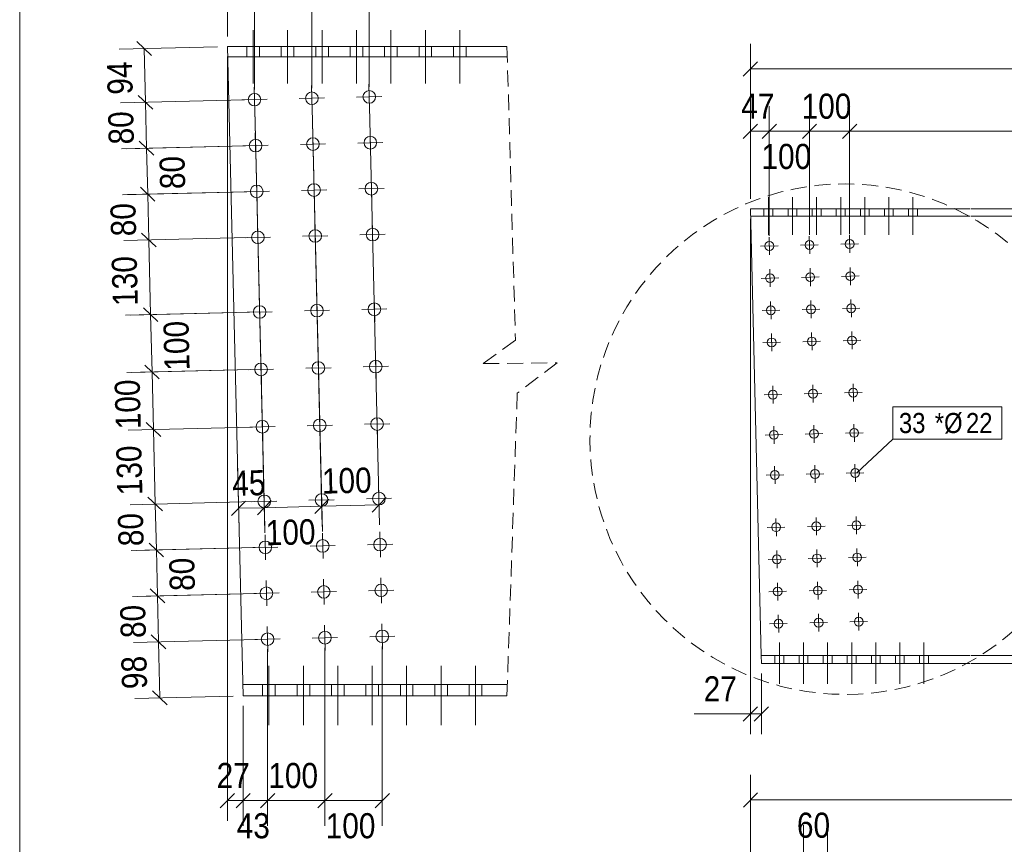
# Model space of a CAD drawing. Header units: millimetres. Extents: x 2 to 282, y 5 to 195.
# Tile 2 of 6: x 5 to 103, y 70 to 152. Entities that reach past the tile are written whole.
import ezdxf

# ---------------------------------------------------------------- set-up
doc = ezdxf.new("R2010")
doc.units = ezdxf.units.MM
doc.linetypes.add('HIDDEN', pattern=[2.38125, 1.5875, -0.79375])
doc.linetypes.add('XKITLINE00', pattern=[0])
for name, color, linetype, lineweight in [('Bolt', 7, 'Continuous', 0), ('BoltMark', 3, 'Continuous', 0), ('DetailSymbol', 3, 'Continuous', 0), ('DrawingSheet', 5, 'Continuous', 0), ('GraphicObject', 6, 'Continuous', 0), ('Part', 2, 'Continuous', 0), ('Z-DIMENSIONS', 1, 'Continuous', 0)]:
    doc.layers.add(name, color=color, linetype=linetype, lineweight=lineweight)
doc.styles.add('ARIAL', font='ARIAL.TTF')

# ---------------------------------------------------------------- blocks, each defined once
blk = doc.blocks.new('*A6')
at = {"layer": 'Bolt', "linetype": 'XKITLINE00', "lineweight": 0}
for p, q in [((79.568, 134.744), (79.568, 131.024)), ((81.968, 134.744), (81.968, 131.024)), ((84.368, 134.744), (84.368, 131.024)), ((86.768, 134.744), (86.768, 131.024)), ((89.168, 134.744), (89.168, 131.024)), ((91.568, 134.744), (91.568, 131.024)), ((93.968, 134.744), (93.968, 131.024)), ((79.128, 133.596), (79.128, 132.876)), ((80.008, 133.596), (80.008, 132.876)), ((81.528, 133.596), (81.528, 132.876)), ((82.408, 133.596), (82.408, 132.876)), ((83.928, 133.596), (83.928, 132.876)), ((84.808, 133.596), (84.808, 132.876)), ((86.328, 133.596), (86.328, 132.876)), ((87.208, 133.596), (87.208, 132.876)), ((88.728, 133.596), (88.728, 132.876)), ((89.608, 133.596), (89.608, 132.876)), ((91.128, 133.596), (91.128, 132.876)), ((92.008, 133.596), (92.008, 132.876)), ((93.528, 133.596), (93.528, 132.876)), ((94.408, 133.596), (94.408, 132.876))]:
    blk.add_line(p, q, dxfattribs=at)
blk = doc.blocks.new('*A7')
at = {"layer": 'Bolt', "linetype": 'XKITLINE00', "lineweight": 0}
for p, q in [((79.568, 134.744), (79.568, 131.024)), ((81.968, 134.744), (81.968, 131.024)), ((84.368, 134.744), (84.368, 131.024)), ((86.768, 134.744), (86.768, 131.024)), ((89.168, 134.744), (89.168, 131.024)), ((91.568, 134.744), (91.568, 131.024)), ((93.968, 134.744), (93.968, 131.024)), ((79.128, 133.596), (79.128, 132.876)), ((80.008, 133.596), (80.008, 132.876)), ((81.528, 133.596), (81.528, 132.876)), ((82.408, 133.596), (82.408, 132.876)), ((83.928, 133.596), (83.928, 132.876)), ((84.808, 133.596), (84.808, 132.876)), ((86.328, 133.596), (86.328, 132.876)), ((87.208, 133.596), (87.208, 132.876)), ((88.728, 133.596), (88.728, 132.876)), ((89.608, 133.596), (89.608, 132.876)), ((91.128, 133.596), (91.128, 132.876)), ((92.008, 133.596), (92.008, 132.876)), ((93.528, 133.596), (93.528, 132.876)), ((94.408, 133.596), (94.408, 132.876))]:
    blk.add_line(p, q, dxfattribs=at)
blk = doc.blocks.new('*A8')
at = {"layer": 'Bolt', "linetype": 'XKITLINE00', "lineweight": 0}
for p, q in [((80.664, 90.441), (80.664, 86.321)), ((80.664, 90.441), (80.664, 86.321)), ((83.064, 90.441), (83.064, 86.321)), ((83.064, 90.441), (83.064, 86.321)), ((85.464, 90.441), (85.464, 86.321)), ((85.464, 90.441), (85.464, 86.321)), ((87.864, 90.441), (87.864, 86.321)), ((87.864, 90.441), (87.864, 86.321)), ((90.264, 90.441), (90.264, 86.321)), ((90.264, 90.441), (90.264, 86.321)), ((92.664, 90.441), (92.664, 86.321)), ((92.664, 90.441), (92.664, 86.321)), ((95.064, 90.441), (95.064, 86.321)), ((95.064, 90.441), (95.064, 86.321)), ((80.224, 89.156), (80.224, 88.356)), ((80.224, 89.156), (80.224, 88.356)), ((81.104, 89.156), (81.104, 88.356)), ((81.104, 89.156), (81.104, 88.356)), ((82.624, 89.156), (82.624, 88.356)), ((82.624, 89.156), (82.624, 88.356)), ((83.504, 89.156), (83.504, 88.356)), ((83.504, 89.156), (83.504, 88.356)), ((85.024, 89.156), (85.024, 88.356)), ((85.024, 89.156), (85.024, 88.356)), ((85.904, 89.156), (85.904, 88.356)), ((85.904, 89.156), (85.904, 88.356)), ((87.424, 89.156), (87.424, 88.356)), ((87.424, 89.156), (87.424, 88.356)), ((88.304, 89.156), (88.304, 88.356)), ((88.304, 89.156), (88.304, 88.356)), ((89.824, 89.156), (89.824, 88.356)), ((89.824, 89.156), (89.824, 88.356)), ((90.704, 89.156), (90.704, 88.356)), ((90.704, 89.156), (90.704, 88.356)), ((92.224, 89.156), (92.224, 88.356)), ((92.224, 89.156), (92.224, 88.356)), ((93.104, 89.156), (93.104, 88.356)), ((93.104, 89.156), (93.104, 88.356)), ((94.624, 89.156), (94.624, 88.356)), ((94.624, 89.156), (94.624, 88.356)), ((95.504, 89.156), (95.504, 88.356)), ((95.504, 89.156), (95.504, 88.356))]:
    blk.add_line(p, q, dxfattribs=at)
blk = doc.blocks.new('*A9')
at = {"layer": 'Bolt', "linetype": 'XKITLINE00', "lineweight": 0}
for p, q in [((80.664, 90.441), (80.664, 86.321)), ((80.664, 90.441), (80.664, 86.321)), ((83.064, 90.441), (83.064, 86.321)), ((83.064, 90.441), (83.064, 86.321)), ((85.464, 90.441), (85.464, 86.321)), ((85.464, 90.441), (85.464, 86.321)), ((87.864, 90.441), (87.864, 86.321)), ((87.864, 90.441), (87.864, 86.321)), ((90.264, 90.441), (90.264, 86.321)), ((90.264, 90.441), (90.264, 86.321)), ((92.664, 90.441), (92.664, 86.321)), ((92.664, 90.441), (92.664, 86.321)), ((95.064, 90.441), (95.064, 86.321)), ((95.064, 90.441), (95.064, 86.321)), ((80.224, 89.156), (80.224, 88.356)), ((80.224, 89.156), (80.224, 88.356)), ((81.104, 89.156), (81.104, 88.356)), ((81.104, 89.156), (81.104, 88.356)), ((82.624, 89.156), (82.624, 88.356)), ((82.624, 89.156), (82.624, 88.356)), ((83.504, 89.156), (83.504, 88.356)), ((83.504, 89.156), (83.504, 88.356)), ((85.024, 89.156), (85.024, 88.356)), ((85.024, 89.156), (85.024, 88.356)), ((85.904, 89.156), (85.904, 88.356)), ((85.904, 89.156), (85.904, 88.356)), ((87.424, 89.156), (87.424, 88.356)), ((87.424, 89.156), (87.424, 88.356)), ((88.304, 89.156), (88.304, 88.356)), ((88.304, 89.156), (88.304, 88.356)), ((89.824, 89.156), (89.824, 88.356)), ((89.824, 89.156), (89.824, 88.356)), ((90.704, 89.156), (90.704, 88.356)), ((90.704, 89.156), (90.704, 88.356)), ((92.224, 89.156), (92.224, 88.356)), ((92.224, 89.156), (92.224, 88.356)), ((93.104, 89.156), (93.104, 88.356)), ((93.104, 89.156), (93.104, 88.356)), ((94.624, 89.156), (94.624, 88.356)), ((94.624, 89.156), (94.624, 88.356)), ((95.504, 89.156), (95.504, 88.356)), ((95.504, 89.156), (95.504, 88.356))]:
    blk.add_line(p, q, dxfattribs=at)
blk = doc.blocks.new('*A10')
at = {"layer": 'Bolt', "linetype": 'XKITLINE00', "lineweight": 0}
for p, q in [((79.636, 130.777), (79.679, 129.017)), ((83.635, 130.874), (83.678, 129.114)), ((87.634, 130.971), (87.677, 129.211)), ((80.538, 129.919), (78.778, 129.876)), ((84.536, 130.015), (82.777, 129.973)), ((88.535, 130.112), (86.776, 130.07)), ((79.714, 127.578), (79.757, 125.818)), ((83.713, 127.675), (83.755, 125.915)), ((87.712, 127.772), (87.754, 126.012)), ((80.615, 126.719), (78.856, 126.677)), ((84.614, 126.816), (82.854, 126.774)), ((88.613, 126.913), (86.853, 126.871)), ((87.789, 124.573), (87.832, 122.813)), ((79.792, 124.379), (79.834, 122.619)), ((84.691, 123.617), (82.932, 123.575)), ((83.79, 124.476), (83.833, 122.716)), ((88.69, 123.714), (86.931, 123.672)), ((80.693, 123.52), (78.933, 123.478)), ((79.869, 121.18), (79.912, 119.42)), ((83.868, 121.277), (83.911, 119.517)), ((87.867, 121.374), (87.909, 119.614)), ((80.77, 120.321), (79.011, 120.279)), ((84.769, 120.418), (83.01, 120.376)), ((88.768, 120.515), (87.008, 120.473)), ((79.995, 115.981), (80.038, 114.222)), ((83.994, 116.078), (84.037, 114.319)), ((87.993, 116.175), (88.035, 114.416)), ((80.896, 115.123), (79.137, 115.08)), ((84.895, 115.22), (83.136, 115.177)), ((88.894, 115.317), (87.134, 115.274)), ((80.092, 111.982), (80.135, 110.223)), ((84.091, 112.079), (84.134, 110.32)), ((88.09, 112.176), (88.132, 110.417)), ((80.993, 111.124), (79.234, 111.081)), ((84.992, 111.221), (83.232, 111.178)), ((88.991, 111.318), (87.231, 111.275)), ((80.189, 107.984), (80.232, 106.224)), ((84.188, 108.081), (84.23, 106.321)), ((88.187, 108.178), (88.229, 106.418)), ((81.09, 107.125), (79.331, 107.083)), ((85.089, 107.222), (83.329, 107.179)), ((89.088, 107.319), (87.328, 107.276)), ((88.313, 102.979), (88.355, 101.22)), ((80.315, 102.785), (80.358, 101.026)), ((85.215, 102.024), (83.455, 101.981)), ((84.314, 102.882), (84.357, 101.123)), ((89.214, 102.121), (87.454, 102.078)), ((81.216, 101.927), (79.457, 101.884)), ((80.393, 99.586), (80.435, 97.827)), ((84.391, 99.683), (84.434, 97.924)), ((88.39, 99.78), (88.433, 98.02)), ((81.294, 98.728), (79.534, 98.685)), ((85.292, 98.825), (83.533, 98.782)), ((89.291, 98.922), (87.532, 98.879)), ((80.47, 96.387), (80.513, 94.628)), ((84.469, 96.484), (84.512, 94.724)), ((88.468, 96.581), (88.51, 94.821)), ((81.371, 95.529), (79.612, 95.486)), ((85.37, 95.626), (83.611, 95.583)), ((89.369, 95.722), (87.609, 95.68)), ((80.548, 93.188), (80.59, 91.428)), ((84.547, 93.285), (84.589, 91.525)), ((88.545, 93.382), (88.588, 91.622)), ((81.449, 92.33), (79.689, 92.287)), ((85.448, 92.426), (83.688, 92.384)), ((89.446, 92.523), (87.687, 92.481))]:
    blk.add_line(p, q, dxfattribs=at)
for centre in [(83.657, 129.994), (87.655, 130.091), (79.658, 129.897), (79.735, 126.698), (83.734, 126.795), (87.733, 126.892), (79.813, 123.499), (83.812, 123.596), (87.811, 123.693), (79.89, 120.3), (83.889, 120.397), (87.888, 120.494), (88.014, 115.295), (80.016, 115.102), (84.015, 115.198), (80.113, 111.103), (84.112, 111.2), (88.111, 111.297), (80.21, 107.104), (84.209, 107.201), (88.208, 107.298), (80.336, 101.905), (84.335, 102.002), (88.334, 102.099), (80.414, 98.706), (84.413, 98.803), (88.412, 98.9), (88.489, 95.701), (80.491, 95.507), (84.49, 95.604), (80.569, 92.308), (84.568, 92.405), (88.567, 92.502)]:
    blk.add_circle(centre, 0.44, dxfattribs=at)
blk = doc.blocks.new('*A12')
at = {"layer": 'Part', "linetype": 'XKITLINE00', "lineweight": 0}
for p, q in [((99.664, 133.596), (77.768, 133.596)), ((78.845, 89.156), (77.768, 133.596)), ((108.524, 133.596), (99.764, 133.596)), ((99.664, 132.876), (77.785, 132.876)), ((108.524, 132.876), (99.764, 132.876)), ((99.664, 89.156), (78.845, 89.156)), ((78.864, 88.356), (78.845, 89.156)), ((78.864, 88.356), (99.664, 88.356)), ((108.524, 89.156), (99.764, 89.156)), ((99.764, 88.356), (108.524, 88.356))]:
    blk.add_line(p, q, dxfattribs=at)
blk = doc.blocks.new('*A25')
at = {"layer": 'Bolt', "linetype": 'XKITLINE00', "lineweight": 0}
for p, q in [((28.257, 151.389), (28.257, 146.075)), ((31.686, 151.389), (31.686, 146.075)), ((35.114, 151.389), (35.114, 146.075)), ((38.543, 151.389), (38.543, 146.075)), ((41.972, 151.389), (41.972, 146.075)), ((45.4, 151.389), (45.4, 146.075)), ((48.829, 151.389), (48.829, 146.075)), ((27.629, 149.749), (27.629, 148.721)), ((28.886, 149.749), (28.886, 148.721)), ((31.057, 149.749), (31.057, 148.721)), ((32.314, 149.749), (32.314, 148.721)), ((34.486, 149.749), (34.486, 148.721)), ((35.743, 149.749), (35.743, 148.721)), ((37.914, 149.749), (37.914, 148.721)), ((39.172, 149.749), (39.172, 148.721)), ((41.343, 149.749), (41.343, 148.721)), ((42.6, 149.749), (42.6, 148.721)), ((44.772, 149.749), (44.772, 148.721)), ((46.029, 149.749), (46.029, 148.721)), ((48.2, 149.749), (48.2, 148.721)), ((49.457, 149.749), (49.457, 148.721))]:
    blk.add_line(p, q, dxfattribs=at)
blk = doc.blocks.new('*A26')
at = {"layer": 'Bolt', "linetype": 'XKITLINE00', "lineweight": 0}
for p, q in [((28.257, 151.389), (28.257, 146.075)), ((31.686, 151.389), (31.686, 146.075)), ((35.114, 151.389), (35.114, 146.075)), ((38.543, 151.389), (38.543, 146.075)), ((41.972, 151.389), (41.972, 146.075)), ((45.4, 151.389), (45.4, 146.075)), ((48.829, 151.389), (48.829, 146.075)), ((27.629, 149.749), (27.629, 148.721)), ((28.886, 149.749), (28.886, 148.721)), ((31.057, 149.749), (31.057, 148.721)), ((32.314, 149.749), (32.314, 148.721)), ((34.486, 149.749), (34.486, 148.721)), ((35.743, 149.749), (35.743, 148.721)), ((37.914, 149.749), (37.914, 148.721)), ((39.172, 149.749), (39.172, 148.721)), ((41.343, 149.749), (41.343, 148.721)), ((42.6, 149.749), (42.6, 148.721)), ((44.772, 149.749), (44.772, 148.721)), ((46.029, 149.749), (46.029, 148.721)), ((48.2, 149.749), (48.2, 148.721)), ((49.457, 149.749), (49.457, 148.721))]:
    blk.add_line(p, q, dxfattribs=at)
blk = doc.blocks.new('*A27')
at = {"layer": 'Bolt', "linetype": 'XKITLINE00', "lineweight": 0}
for p, q in [((29.824, 88.1), (29.824, 82.214)), ((29.824, 88.1), (29.824, 82.214)), ((33.253, 88.1), (33.253, 82.214)), ((33.253, 88.1), (33.253, 82.214)), ((36.681, 88.1), (36.681, 82.214)), ((36.681, 88.1), (36.681, 82.214)), ((40.11, 88.1), (40.11, 82.214)), ((40.11, 88.1), (40.11, 82.214)), ((43.538, 88.1), (43.538, 82.214)), ((43.538, 88.1), (43.538, 82.214)), ((46.967, 88.1), (46.967, 82.214)), ((46.967, 88.1), (46.967, 82.214)), ((50.396, 88.1), (50.396, 82.214)), ((50.396, 88.1), (50.396, 82.214)), ((29.196, 86.264), (29.196, 85.121)), ((29.196, 86.264), (29.196, 85.121)), ((30.453, 86.264), (30.453, 85.121)), ((30.453, 86.264), (30.453, 85.121)), ((32.624, 86.264), (32.624, 85.121)), ((32.624, 86.264), (32.624, 85.121)), ((33.881, 86.264), (33.881, 85.121)), ((33.881, 86.264), (33.881, 85.121)), ((36.053, 86.264), (36.053, 85.121)), ((36.053, 86.264), (36.053, 85.121)), ((37.31, 86.264), (37.31, 85.121)), ((37.31, 86.264), (37.31, 85.121)), ((39.481, 86.264), (39.481, 85.121)), ((39.481, 86.264), (39.481, 85.121)), ((40.738, 86.264), (40.738, 85.121)), ((40.738, 86.264), (40.738, 85.121)), ((42.91, 86.264), (42.91, 85.121)), ((42.91, 86.264), (42.91, 85.121)), ((44.167, 86.264), (44.167, 85.121)), ((44.167, 86.264), (44.167, 85.121)), ((46.338, 86.264), (46.338, 85.121)), ((46.338, 86.264), (46.338, 85.121)), ((47.596, 86.264), (47.596, 85.121)), ((47.596, 86.264), (47.596, 85.121)), ((49.767, 86.264), (49.767, 85.121)), ((49.767, 86.264), (49.767, 85.121)), ((51.024, 86.264), (51.024, 85.121)), ((51.024, 86.264), (51.024, 85.121))]:
    blk.add_line(p, q, dxfattribs=at)
blk = doc.blocks.new('*A28')
at = {"layer": 'Bolt', "linetype": 'XKITLINE00', "lineweight": 0}
for p, q in [((29.824, 88.1), (29.824, 82.214)), ((29.824, 88.1), (29.824, 82.214)), ((33.253, 88.1), (33.253, 82.214)), ((33.253, 88.1), (33.253, 82.214)), ((36.681, 88.1), (36.681, 82.214)), ((36.681, 88.1), (36.681, 82.214)), ((40.11, 88.1), (40.11, 82.214)), ((40.11, 88.1), (40.11, 82.214)), ((43.538, 88.1), (43.538, 82.214)), ((43.538, 88.1), (43.538, 82.214)), ((46.967, 88.1), (46.967, 82.214)), ((46.967, 88.1), (46.967, 82.214)), ((50.396, 88.1), (50.396, 82.214)), ((50.396, 88.1), (50.396, 82.214)), ((29.196, 86.264), (29.196, 85.121)), ((29.196, 86.264), (29.196, 85.121)), ((30.453, 86.264), (30.453, 85.121)), ((30.453, 86.264), (30.453, 85.121)), ((32.624, 86.264), (32.624, 85.121)), ((32.624, 86.264), (32.624, 85.121)), ((33.881, 86.264), (33.881, 85.121)), ((33.881, 86.264), (33.881, 85.121)), ((36.053, 86.264), (36.053, 85.121)), ((36.053, 86.264), (36.053, 85.121)), ((37.31, 86.264), (37.31, 85.121)), ((37.31, 86.264), (37.31, 85.121)), ((39.481, 86.264), (39.481, 85.121)), ((39.481, 86.264), (39.481, 85.121)), ((40.738, 86.264), (40.738, 85.121)), ((40.738, 86.264), (40.738, 85.121)), ((42.91, 86.264), (42.91, 85.121)), ((42.91, 86.264), (42.91, 85.121)), ((44.167, 86.264), (44.167, 85.121)), ((44.167, 86.264), (44.167, 85.121)), ((46.338, 86.264), (46.338, 85.121)), ((46.338, 86.264), (46.338, 85.121)), ((47.596, 86.264), (47.596, 85.121)), ((47.596, 86.264), (47.596, 85.121)), ((49.767, 86.264), (49.767, 85.121)), ((49.767, 86.264), (49.767, 85.121)), ((51.024, 86.264), (51.024, 85.121)), ((51.024, 86.264), (51.024, 85.121))]:
    blk.add_line(p, q, dxfattribs=at)
blk = doc.blocks.new('*A29')
at = {"layer": 'Bolt', "linetype": 'XKITLINE00', "lineweight": 0}
for p, q in [((28.356, 145.722), (28.417, 143.209)), ((34.068, 145.861), (34.129, 143.347)), ((39.781, 145.999), (39.842, 143.486)), ((29.643, 144.496), (27.129, 144.435)), ((35.356, 144.634), (32.842, 144.573)), ((41.068, 144.773), (38.555, 144.712)), ((34.179, 141.291), (34.24, 138.777)), ((39.892, 141.429), (39.953, 138.915)), ((28.467, 141.152), (28.527, 138.638)), ((29.754, 139.926), (27.24, 139.865)), ((35.466, 140.064), (32.953, 140.003)), ((41.179, 140.203), (38.665, 140.142)), ((28.577, 136.582), (28.638, 134.068)), ((34.29, 136.72), (34.351, 134.207)), ((40.003, 136.859), (40.063, 134.345)), ((29.865, 135.356), (27.351, 135.295)), ((35.577, 135.494), (33.064, 135.433)), ((41.29, 135.633), (38.776, 135.572)), ((28.688, 132.012), (28.749, 129.498)), ((34.401, 132.15), (34.462, 129.637)), ((40.113, 132.289), (40.174, 129.775)), ((29.975, 130.786), (27.462, 130.725)), ((35.688, 130.924), (33.174, 130.863)), ((41.401, 131.063), (38.887, 131.002)), ((28.868, 124.585), (28.929, 122.072)), ((34.581, 124.724), (34.642, 122.21)), ((40.293, 124.862), (40.354, 122.349)), ((41.581, 123.636), (39.067, 123.575)), ((30.155, 123.359), (27.642, 123.298)), ((35.868, 123.498), (33.354, 123.437)), ((29.007, 118.873), (29.068, 116.359)), ((34.719, 119.011), (34.78, 116.498)), ((40.432, 119.15), (40.493, 116.636)), ((36.007, 117.785), (33.493, 117.724)), ((41.719, 117.924), (39.206, 117.863)), ((30.294, 117.647), (27.78, 117.586)), ((29.145, 113.16), (29.206, 110.647)), ((34.858, 113.299), (34.919, 110.785)), ((40.57, 113.437), (40.631, 110.924)), ((30.432, 111.934), (27.919, 111.873)), ((36.145, 112.072), (33.631, 112.012)), ((41.858, 112.211), (39.344, 112.15)), ((40.75, 106.011), (40.811, 103.497)), ((29.325, 105.734), (29.386, 103.22)), ((35.038, 105.872), (35.099, 103.359)), ((30.612, 104.508), (28.099, 104.447)), ((36.325, 104.646), (33.811, 104.585)), ((42.038, 104.785), (39.524, 104.724)), ((29.436, 101.164), (29.497, 98.65)), ((35.149, 101.302), (35.21, 98.789)), ((40.861, 101.441), (40.922, 98.927)), ((36.436, 100.076), (33.922, 100.015)), ((42.148, 100.214), (39.635, 100.154)), ((30.723, 99.937), (28.21, 99.877)), ((29.547, 96.594), (29.608, 94.08)), ((35.259, 96.732), (35.32, 94.219)), ((40.972, 96.871), (41.033, 94.357)), ((30.834, 95.367), (28.32, 95.306)), ((36.547, 95.506), (34.033, 95.445)), ((42.259, 95.644), (39.746, 95.583)), ((41.083, 92.301), (41.144, 89.787)), ((29.658, 92.024), (29.718, 89.51)), ((35.37, 92.162), (35.431, 89.649)), ((30.945, 90.797), (28.431, 90.736)), ((36.657, 90.936), (34.144, 90.875)), ((42.37, 91.074), (39.856, 91.013))]:
    blk.add_line(p, q, dxfattribs=at)
for centre in [(34.099, 144.604), (39.811, 144.742), (28.386, 144.465), (28.497, 139.895), (34.21, 140.034), (39.922, 140.172), (28.608, 135.325), (34.32, 135.464), (40.033, 135.602), (34.431, 130.894), (40.144, 131.032), (28.719, 130.755), (28.899, 123.329), (34.611, 123.467), (40.324, 123.606), (29.037, 117.616), (34.75, 117.755), (40.462, 117.893), (40.601, 112.18), (29.176, 111.903), (34.888, 112.042), (29.356, 104.477), (35.068, 104.616), (40.781, 104.754), (29.466, 99.907), (35.179, 100.046), (40.892, 100.184), (35.29, 95.475), (41.002, 95.614), (29.577, 95.337), (29.688, 90.767), (35.401, 90.905), (41.113, 91.044)]:
    blk.add_circle(centre, 0.629, dxfattribs=at)
blk = doc.blocks.new('*A30')
at = {"layer": 'Part', "linetype": 'XKITLINE00', "lineweight": 0}
for p, q in [((27.253, 85.121), (25.686, 149.749)), ((25.686, 149.749), (53.529, 149.749)), ((25.711, 148.721), (53.529, 148.721)), ((27.225, 86.264), (53.529, 86.264)), ((53.529, 85.121), (27.253, 85.121))]:
    blk.add_line(p, q, dxfattribs=at)
blk = doc.blocks.new('*A39')
at = {"layer": 'GraphicObject', "linetype": 'HIDDEN', "lineweight": 0}
for p, q in [((53.529, 149.749), (54.379, 120.526)), ((54.379, 120.526), (51.176, 118.189)), ((51.176, 118.189), (58.535, 118.276)), ((58.535, 118.276), (54.553, 115.247)), ((54.553, 115.247), (53.529, 85.121))]:
    blk.add_line(p, q, dxfattribs=at)
blk = doc.blocks.new('*A40')
at = {"layer": 'DrawingSheet', "linetype": 'XKITLINE00', "lineweight": 0}
blk.add_line((5, 195), (5, 5), dxfattribs=at)
blk = doc.blocks.new('*A44')
at = {"layer": 'Z-DIMENSIONS', "linetype": 'XKITLINE00', "lineweight": 0}
for p, q in [((77.768, 132.596), (77.768, 81.322)), ((78.864, 87.356), (78.864, 81.322)), ((78.475, 84.029), (77.06, 82.615)), ((79.571, 84.029), (78.157, 82.615)), ((77.768, 83.322), (72.184, 83.322)), ((77.768, 83.322), (72.184, 83.322)), ((77.768, 83.322), (78.864, 83.322))]:
    blk.add_line(p, q, dxfattribs=at)
at = {"layer": 'Z-DIMENSIONS'}
for p in [(77.768, 83.322), (78.864, 83.322)]:
    blk.add_point(p, dxfattribs=at)
at = {"layer": 'Z-DIMENSIONS', "style": 'ARIAL', "width": 0.85}
blk.add_text('27', height=2.5, dxfattribs=at).set_placement((73.122, 84.572))
blk = doc.blocks.new('*A45')
at = {"layer": 'Z-DIMENSIONS', "linetype": 'XKITLINE00', "lineweight": 0}
for p, q in [((77.768, 134.596), (77.768, 150.021)), ((78.475, 148.228), (77.06, 146.814)), ((77.768, 147.521), (243.953, 147.521))]:
    blk.add_line(p, q, dxfattribs=at)
at = {"layer": 'Z-DIMENSIONS'}
blk.add_point((77.768, 147.521), dxfattribs=at)
blk = doc.blocks.new('*A46')
at = {"layer": 'Z-DIMENSIONS', "linetype": 'XKITLINE00', "lineweight": 0}
for p, q in [((77.768, 134.596), (77.768, 143.812)), ((79.658, 130.897), (79.658, 143.812)), ((78.475, 142.019), (77.06, 140.605)), ((77.768, 141.312), (79.658, 141.312)), ((80.365, 142.019), (78.951, 140.605))]:
    blk.add_line(p, q, dxfattribs=at)
at = {"layer": 'Z-DIMENSIONS'}
for p in [(77.768, 141.312), (79.658, 141.312)]:
    blk.add_point(p, dxfattribs=at)
at = {"layer": 'Z-DIMENSIONS', "style": 'ARIAL', "width": 0.85}
blk.add_text('47', height=2.5, dxfattribs=at).set_placement((76.858, 142.562))
blk = doc.blocks.new('*A47')
at = {"layer": 'Z-DIMENSIONS', "linetype": 'XKITLINE00', "lineweight": 0}
for p, q in [((79.658, 130.897), (79.658, 143.312)), ((83.657, 130.994), (83.657, 143.312)), ((80.365, 142.019), (78.951, 140.605)), ((79.658, 141.312), (83.657, 141.312)), ((84.364, 142.019), (82.949, 140.605))]:
    blk.add_line(p, q, dxfattribs=at)
at = {"layer": 'Z-DIMENSIONS'}
for p in [(79.658, 141.312), (83.657, 141.312)]:
    blk.add_point(p, dxfattribs=at)
at = {"layer": 'Z-DIMENSIONS', "style": 'ARIAL', "width": 0.85}
blk.add_text('100', height=2.5, dxfattribs=at).set_placement((78.876, 137.562))
blk = doc.blocks.new('*A48')
at = {"layer": 'Z-DIMENSIONS', "linetype": 'XKITLINE00', "lineweight": 0}
for p, q in [((83.657, 130.994), (83.657, 143.812)), ((87.655, 131.091), (87.655, 143.812)), ((84.364, 142.019), (82.949, 140.605)), ((83.657, 141.312), (87.655, 141.312)), ((88.363, 142.019), (86.948, 140.605))]:
    blk.add_line(p, q, dxfattribs=at)
at = {"layer": 'Z-DIMENSIONS'}
for p in [(83.657, 141.312), (87.655, 141.312)]:
    blk.add_point(p, dxfattribs=at)
at = {"layer": 'Z-DIMENSIONS', "style": 'ARIAL', "width": 0.85}
blk.add_text('100', height=2.5, dxfattribs=at).set_placement((82.875, 142.562))
blk = doc.blocks.new('*A49')
at = {"layer": 'Z-DIMENSIONS', "linetype": 'XKITLINE00', "lineweight": 0}
for p, q in [((87.655, 131.091), (87.655, 143.812)), ((88.363, 142.019), (86.948, 140.605)), ((87.655, 141.312), (243.953, 141.312))]:
    blk.add_line(p, q, dxfattribs=at)
at = {"layer": 'Z-DIMENSIONS'}
blk.add_point((87.655, 141.312), dxfattribs=at)
blk = doc.blocks.new('*A51')
at = {"layer": 'BoltMark', "linetype": 'XKITLINE00', "lineweight": 0}
for p, q in [((91.968, 113.879), (102.814, 113.879)), ((91.968, 110.679), (91.968, 113.879)), ((102.814, 110.679), (102.814, 113.879)), ((88.364, 107.332), (91.968, 110.679)), ((91.968, 110.679), (102.814, 110.679))]:
    blk.add_line(p, q, dxfattribs=at)
at = {"layer": 'BoltMark', "style": 'ARIAL', "width": 0.85}
for s, p in [('33', (92.568, 111.279)), ('*Ø', (96.135, 111.279)), ('22', (99.247, 111.279))]:
    blk.add_text(s, height=2, dxfattribs=at).set_placement(p)
blk = doc.blocks.new('*A52')
at = {"layer": 'DetailSymbol', "linetype": 'XKITLINE00', "lineweight": 0}
for p, q in [((110.092, 99.662), (114.099, 97.734)), ((114.099, 97.734), (126.371, 97.734))]:
    blk.add_line(p, q, dxfattribs=at)
at = {"layer": 'DetailSymbol', "linetype": 'HIDDEN', "lineweight": 0}
blk.add_circle((87.197, 110.675), 25.406, dxfattribs=at)
at = {"layer": 'DetailSymbol', "style": 'ARIAL', "width": 0.85}
for s, p in [('DET', (115.349, 98.734)), ('1', (122.767, 98.734))]:
    blk.add_text(s, height=2.5, dxfattribs=at).set_placement(p)
blk = doc.blocks.new('*A88')
at = {"layer": 'Z-DIMENSIONS', "linetype": 'XKITLINE00', "lineweight": 0}
for p, q in [((77.785, 57.413), (77.785, 77.261)), ((78.492, 75.468), (77.078, 74.054)), ((77.785, 74.761), (243.953, 74.761))]:
    blk.add_line(p, q, dxfattribs=at)
at = {"layer": 'Z-DIMENSIONS'}
blk.add_point((77.785, 74.761), dxfattribs=at)
blk = doc.blocks.new('*A92')
at = {"layer": 'Z-DIMENSIONS', "linetype": 'XKITLINE00', "lineweight": 0}
for p, q in [((83.064, 57.813), (83.064, 72.253)), ((85.464, 57.813), (85.464, 72.253)), ((83.771, 66.71), (82.357, 65.296)), ((86.171, 66.71), (84.757, 65.296)), ((83.064, 66.003), (85.464, 66.003))]:
    blk.add_line(p, q, dxfattribs=at)
at = {"layer": 'Z-DIMENSIONS'}
for p in [(83.064, 66.003), (85.464, 66.003)]:
    blk.add_point(p, dxfattribs=at)
at = {"layer": 'Z-DIMENSIONS', "style": 'ARIAL', "width": 0.85}
blk.add_text('60', height=2.5, dxfattribs=at).set_placement((82.41, 71.003))
blk = doc.blocks.new('*A99')
at = {"layer": 'Z-DIMENSIONS', "linetype": 'XKITLINE00', "lineweight": 0}
for p, q in [((25.686, 148.749), (25.686, 72.699)), ((27.253, 84.121), (27.253, 72.699)), ((26.393, 75.406), (24.979, 73.992)), ((25.686, 74.699), (27.253, 74.699)), ((27.96, 75.406), (26.546, 73.992))]:
    blk.add_line(p, q, dxfattribs=at)
at = {"layer": 'Z-DIMENSIONS'}
for p in [(25.686, 74.699), (27.253, 74.699)]:
    blk.add_point(p, dxfattribs=at)
at = {"layer": 'Z-DIMENSIONS', "style": 'ARIAL', "width": 0.85}
blk.add_text('27', height=2.5, dxfattribs=at).set_placement((24.615, 75.949))
blk = doc.blocks.new('*A100')
at = {"layer": 'Z-DIMENSIONS', "linetype": 'XKITLINE00', "lineweight": 0}
for p, q in [((29.688, 89.767), (29.688, 72.199)), ((27.253, 84.121), (27.253, 72.199)), ((27.96, 75.406), (26.546, 73.992)), ((27.253, 74.699), (29.688, 74.699)), ((30.395, 75.406), (28.981, 73.992))]:
    blk.add_line(p, q, dxfattribs=at)
at = {"layer": 'Z-DIMENSIONS'}
for p in [(27.253, 74.699), (29.688, 74.699)]:
    blk.add_point(p, dxfattribs=at)
at = {"layer": 'Z-DIMENSIONS', "style": 'ARIAL', "width": 0.85}
blk.add_text('43', height=2.5, dxfattribs=at).set_placement((26.616, 70.949))
blk = doc.blocks.new('*A101')
at = {"layer": 'Z-DIMENSIONS', "linetype": 'XKITLINE00', "lineweight": 0}
for p, q in [((29.688, 89.767), (29.688, 72.699)), ((35.401, 89.905), (35.401, 72.699)), ((30.395, 75.406), (28.981, 73.992)), ((29.688, 74.699), (35.401, 74.699)), ((36.108, 75.406), (34.694, 73.992))]:
    blk.add_line(p, q, dxfattribs=at)
at = {"layer": 'Z-DIMENSIONS'}
for p in [(29.688, 74.699), (35.401, 74.699)]:
    blk.add_point(p, dxfattribs=at)
at = {"layer": 'Z-DIMENSIONS', "style": 'ARIAL', "width": 0.85}
blk.add_text('100', height=2.5, dxfattribs=at).set_placement((29.763, 75.949))
blk = doc.blocks.new('*A102')
at = {"layer": 'Z-DIMENSIONS', "linetype": 'XKITLINE00', "lineweight": 0}
for p, q in [((35.401, 89.905), (35.401, 72.199)), ((41.113, 90.044), (41.113, 72.199)), ((36.108, 75.406), (34.694, 73.992)), ((35.401, 74.699), (41.113, 74.699)), ((41.82, 75.406), (40.406, 73.992))]:
    blk.add_line(p, q, dxfattribs=at)
at = {"layer": 'Z-DIMENSIONS'}
for p in [(35.401, 74.699), (41.113, 74.699)]:
    blk.add_point(p, dxfattribs=at)
at = {"layer": 'Z-DIMENSIONS', "style": 'ARIAL', "width": 0.85}
blk.add_text('100', height=2.5, dxfattribs=at).set_placement((35.476, 70.949))
blk = doc.blocks.new('*A103')
at = {"layer": 'Z-DIMENSIONS', "linetype": 'XKITLINE00', "lineweight": 0}
for p, q in [((28.41, 143.466), (29.419, 101.853)), ((26.696, 108.096), (26.849, 101.791)), ((27.49, 104.514), (26.11, 103.066)), ((30.061, 104.576), (28.681, 103.128)), ((26.8, 103.79), (29.371, 103.852))]:
    blk.add_line(p, q, dxfattribs=at)
at = {"layer": 'Z-DIMENSIONS'}
for p in [(26.8, 103.79), (29.371, 103.852)]:
    blk.add_point(p, dxfattribs=at)
at = {"layer": 'Z-DIMENSIONS', "style": 'ARIAL', "width": 0.85}
blk.add_text('45', height=2.5, rotation=1.38656, dxfattribs=at).set_placement((26.201, 105.026))
blk = doc.blocks.new('*A104')
at = {"layer": 'Z-DIMENSIONS', "linetype": 'XKITLINE00', "lineweight": 0}
for p, q in [((28.41, 143.466), (29.431, 101.353)), ((34.123, 143.604), (35.144, 101.492)), ((30.061, 104.576), (28.681, 103.128)), ((29.371, 103.852), (35.083, 103.991)), ((35.773, 104.715), (34.394, 103.267))]:
    blk.add_line(p, q, dxfattribs=at)
at = {"layer": 'Z-DIMENSIONS'}
for p in [(35.083, 103.991), (29.371, 103.852)]:
    blk.add_point(p, dxfattribs=at)
at = {"layer": 'Z-DIMENSIONS', "style": 'ARIAL', "width": 0.85}
blk.add_text('100', height=2.5, rotation=1.38656, dxfattribs=at).set_placement((29.537, 100.105))
blk = doc.blocks.new('*A105')
at = {"layer": 'Z-DIMENSIONS', "linetype": 'XKITLINE00', "lineweight": 0}
for p, q in [((34.123, 143.604), (35.132, 101.991)), ((39.836, 143.743), (40.844, 102.13)), ((35.773, 104.715), (34.394, 103.267)), ((35.083, 103.991), (40.796, 104.129)), ((41.486, 104.853), (40.106, 103.405))]:
    blk.add_line(p, q, dxfattribs=at)
at = {"layer": 'Z-DIMENSIONS'}
for p in [(35.083, 103.991), (40.796, 104.129)]:
    blk.add_point(p, dxfattribs=at)
at = {"layer": 'Z-DIMENSIONS', "style": 'ARIAL', "width": 0.85}
blk.add_text('100', height=2.5, rotation=1.38656, dxfattribs=at).set_placement((35.129, 105.242))
blk = doc.blocks.new('*A106')
at = {"layer": 'Z-DIMENSIONS', "linetype": 'XKITLINE00', "lineweight": 0}
for p, q in [((28.688, 90.743), (16.331, 90.443)), ((18.106, 91.193), (19.554, 89.814)), ((18.966, 84.92), (18.83, 90.504)), ((18.242, 85.61), (19.69, 84.23)), ((26.253, 85.097), (16.466, 84.859))]:
    blk.add_line(p, q, dxfattribs=at)
at = {"layer": 'Z-DIMENSIONS'}
for p in [(18.83, 90.504), (18.966, 84.92)]:
    blk.add_point(p, dxfattribs=at)
at = {"layer": 'Z-DIMENSIONS', "style": 'ARIAL', "width": 0.85}
blk.add_text('98', height=2.5, rotation=91.38677, dxfattribs=at).set_placement((17.693, 85.828))
blk = doc.blocks.new('*A107')
at = {"layer": 'Z-DIMENSIONS', "linetype": 'XKITLINE00', "lineweight": 0}
for p, q in [((28.578, 95.313), (16.22, 95.013)), ((17.995, 95.763), (19.443, 94.384)), ((18.83, 90.504), (18.719, 95.074)), ((28.688, 90.743), (16.331, 90.443)), ((18.106, 91.193), (19.554, 89.814))]:
    blk.add_line(p, q, dxfattribs=at)
at = {"layer": 'Z-DIMENSIONS'}
for p in [(18.719, 95.074), (18.83, 90.504)]:
    blk.add_point(p, dxfattribs=at)
at = {"layer": 'Z-DIMENSIONS', "style": 'ARIAL', "width": 0.85}
blk.add_text('80', height=2.5, rotation=91.38677, dxfattribs=at).set_placement((17.57, 90.905))
blk = doc.blocks.new('*A108')
at = {"layer": 'Z-DIMENSIONS', "linetype": 'XKITLINE00', "lineweight": 0}
for p, q in [((17.885, 100.334), (19.333, 98.954)), ((28.467, 99.883), (16.609, 99.595)), ((18.719, 95.074), (18.609, 99.644)), ((28.578, 95.313), (16.72, 95.025)), ((17.995, 95.763), (19.443, 94.384))]:
    blk.add_line(p, q, dxfattribs=at)
at = {"layer": 'Z-DIMENSIONS'}
for p in [(18.609, 99.644), (18.719, 95.074)]:
    blk.add_point(p, dxfattribs=at)
at = {"layer": 'Z-DIMENSIONS', "style": 'ARIAL', "width": 0.85}
blk.add_text('80', height=2.5, rotation=91.38677, dxfattribs=at).set_placement((22.458, 95.596))
blk = doc.blocks.new('*A109')
at = {"layer": 'Z-DIMENSIONS', "linetype": 'XKITLINE00', "lineweight": 0}
for p, q in [((28.356, 104.453), (15.999, 104.153)), ((17.774, 104.904), (19.222, 103.524)), ((18.609, 99.644), (18.498, 104.214)), ((17.885, 100.334), (19.333, 98.954)), ((28.467, 99.883), (16.109, 99.583))]:
    blk.add_line(p, q, dxfattribs=at)
at = {"layer": 'Z-DIMENSIONS'}
for p in [(18.498, 104.214), (18.609, 99.644)]:
    blk.add_point(p, dxfattribs=at)
at = {"layer": 'Z-DIMENSIONS', "style": 'ARIAL', "width": 0.85}
blk.add_text('80', height=2.5, rotation=91.38677, dxfattribs=at).set_placement((17.349, 100.045))
blk = doc.blocks.new('*A110')
at = {"layer": 'Z-DIMENSIONS', "linetype": 'XKITLINE00', "lineweight": 0}
for p, q in [((28.176, 111.879), (15.819, 111.58)), ((17.594, 112.33), (19.042, 110.951)), ((18.498, 104.214), (18.318, 111.64)), ((28.356, 104.453), (15.999, 104.153)), ((17.774, 104.904), (19.222, 103.524))]:
    blk.add_line(p, q, dxfattribs=at)
at = {"layer": 'Z-DIMENSIONS'}
for p in [(18.318, 111.64), (18.498, 104.214)]:
    blk.add_point(p, dxfattribs=at)
at = {"layer": 'Z-DIMENSIONS', "style": 'ARIAL', "width": 0.85}
blk.add_text('130', height=2.5, rotation=91.38677, dxfattribs=at).set_placement((17.226, 105.116))
blk = doc.blocks.new('*A111')
at = {"layer": 'Z-DIMENSIONS', "linetype": 'XKITLINE00', "lineweight": 0}
for p, q in [((17.455, 118.043), (18.903, 116.663)), ((28.037, 117.592), (15.68, 117.292)), ((18.318, 111.64), (18.179, 117.353)), ((28.176, 111.879), (15.819, 111.58)), ((17.594, 112.33), (19.042, 110.951))]:
    blk.add_line(p, q, dxfattribs=at)
at = {"layer": 'Z-DIMENSIONS'}
for p in [(18.179, 117.353), (18.318, 111.64)]:
    blk.add_point(p, dxfattribs=at)
at = {"layer": 'Z-DIMENSIONS', "style": 'ARIAL', "width": 0.85}
blk.add_text('100', height=2.5, rotation=91.38677, dxfattribs=at).set_placement((17.066, 111.686))
blk = doc.blocks.new('*A112')
at = {"layer": 'Z-DIMENSIONS', "linetype": 'XKITLINE00', "lineweight": 0}
for p, q in [((17.317, 123.755), (18.765, 122.376)), ((27.899, 123.304), (16.041, 123.017)), ((18.179, 117.353), (18.041, 123.065)), ((17.455, 118.043), (18.903, 116.663)), ((28.037, 117.592), (16.18, 117.304))]:
    blk.add_line(p, q, dxfattribs=at)
at = {"layer": 'Z-DIMENSIONS'}
for p in [(18.041, 123.065), (18.179, 117.353)]:
    blk.add_point(p, dxfattribs=at)
at = {"layer": 'Z-DIMENSIONS', "style": 'ARIAL', "width": 0.85}
blk.add_text('100', height=2.5, rotation=91.38677, dxfattribs=at).set_placement((21.926, 117.52))
blk = doc.blocks.new('*A113')
at = {"layer": 'Z-DIMENSIONS', "linetype": 'XKITLINE00', "lineweight": 0}
for p, q in [((27.719, 130.731), (15.362, 130.431)), ((17.137, 131.182), (18.585, 129.802)), ((18.041, 123.065), (17.861, 130.492)), ((17.317, 123.755), (18.765, 122.376)), ((27.899, 123.304), (15.542, 123.005))]:
    blk.add_line(p, q, dxfattribs=at)
at = {"layer": 'Z-DIMENSIONS'}
for p in [(17.861, 130.492), (18.041, 123.065)]:
    blk.add_point(p, dxfattribs=at)
at = {"layer": 'Z-DIMENSIONS', "style": 'ARIAL', "width": 0.85}
blk.add_text('130', height=2.5, rotation=91.38677, dxfattribs=at).set_placement((16.769, 123.968))
blk = doc.blocks.new('*A114')
at = {"layer": 'Z-DIMENSIONS', "linetype": 'XKITLINE00', "lineweight": 0}
for p, q in [((17.026, 135.752), (18.474, 134.372)), ((27.608, 135.301), (15.251, 135.001)), ((17.861, 130.492), (17.75, 135.062)), ((27.719, 130.731), (15.362, 130.431)), ((17.137, 131.182), (18.585, 129.802))]:
    blk.add_line(p, q, dxfattribs=at)
at = {"layer": 'Z-DIMENSIONS'}
for p in [(17.75, 135.062), (17.861, 130.492)]:
    blk.add_point(p, dxfattribs=at)
at = {"layer": 'Z-DIMENSIONS', "style": 'ARIAL', "width": 0.85}
blk.add_text('80', height=2.5, rotation=91.38677, dxfattribs=at).set_placement((16.601, 130.893))
blk = doc.blocks.new('*A115')
at = {"layer": 'Z-DIMENSIONS', "linetype": 'XKITLINE00', "lineweight": 0}
for p, q in [((16.915, 140.322), (18.363, 138.942)), ((27.497, 139.871), (15.64, 139.584)), ((17.75, 135.062), (17.639, 139.632)), ((17.026, 135.752), (18.474, 134.372)), ((27.608, 135.301), (15.751, 135.013))]:
    blk.add_line(p, q, dxfattribs=at)
at = {"layer": 'Z-DIMENSIONS'}
for p in [(17.639, 139.632), (17.75, 135.062)]:
    blk.add_point(p, dxfattribs=at)
at = {"layer": 'Z-DIMENSIONS', "style": 'ARIAL', "width": 0.85}
blk.add_text('80', height=2.5, rotation=91.38677, dxfattribs=at).set_placement((21.488, 135.584))
blk = doc.blocks.new('*A116')
at = {"layer": 'Z-DIMENSIONS', "linetype": 'XKITLINE00', "lineweight": 0}
for p, q in [((27.387, 144.441), (15.029, 144.142)), ((16.804, 144.892), (18.252, 143.512)), ((17.639, 139.632), (17.528, 144.202)), ((16.915, 140.322), (18.363, 138.942)), ((27.497, 139.871), (15.14, 139.571))]:
    blk.add_line(p, q, dxfattribs=at)
at = {"layer": 'Z-DIMENSIONS'}
for p in [(17.528, 144.202), (17.639, 139.632)]:
    blk.add_point(p, dxfattribs=at)
at = {"layer": 'Z-DIMENSIONS', "style": 'ARIAL', "width": 0.85}
blk.add_text('80', height=2.5, rotation=91.38677, dxfattribs=at).set_placement((16.379, 140.033))
blk = doc.blocks.new('*A117')
at = {"layer": 'Z-DIMENSIONS', "linetype": 'XKITLINE00', "lineweight": 0}
for p, q in [((16.675, 150.238), (18.123, 148.859)), ((24.686, 149.725), (14.9, 149.488)), ((17.528, 144.202), (17.399, 149.549)), ((27.387, 144.441), (15.029, 144.142)), ((16.804, 144.892), (18.252, 143.512))]:
    blk.add_line(p, q, dxfattribs=at)
at = {"layer": 'Z-DIMENSIONS'}
for p in [(17.399, 149.549), (17.528, 144.202)]:
    blk.add_point(p, dxfattribs=at)
at = {"layer": 'Z-DIMENSIONS', "style": 'ARIAL', "width": 0.85}
blk.add_text('94', height=2.5, rotation=91.38677, dxfattribs=at).set_placement((16.259, 144.991))
blk = doc.blocks.new('*A118')
at = {"layer": 'Z-DIMENSIONS', "linetype": 'XKITLINE00', "lineweight": 0}
for p, q in [((25.686, 150.749), (25.686, 161.102)), ((28.386, 145.465), (28.386, 161.102)), ((26.393, 159.31), (24.979, 157.895)), ((29.093, 159.31), (27.679, 157.895)), ((25.686, 158.602), (28.386, 158.602))]:
    blk.add_line(p, q, dxfattribs=at)
at = {"layer": 'Z-DIMENSIONS'}
for p in [(25.686, 158.602), (28.386, 158.602)]:
    blk.add_point(p, dxfattribs=at)
at = {"layer": 'Z-DIMENSIONS', "style": 'ARIAL', "width": 0.85}
blk.add_text('47', height=2.5, dxfattribs=at).set_placement((25.182, 159.852))
blk = doc.blocks.new('*A119')
at = {"layer": 'Z-DIMENSIONS', "linetype": 'XKITLINE00', "lineweight": 0}
for p, q in [((28.386, 145.465), (28.386, 160.602)), ((34.099, 145.604), (34.099, 160.602)), ((29.093, 159.31), (27.679, 157.895)), ((34.806, 159.31), (33.392, 157.895)), ((28.386, 158.602), (34.099, 158.602))]:
    blk.add_line(p, q, dxfattribs=at)
at = {"layer": 'Z-DIMENSIONS'}
for p in [(28.386, 158.602), (34.099, 158.602)]:
    blk.add_point(p, dxfattribs=at)
at = {"layer": 'Z-DIMENSIONS', "style": 'ARIAL', "width": 0.85}
blk.add_text('100', height=2.5, dxfattribs=at).set_placement((28.461, 154.852))
blk = doc.blocks.new('*A120')
at = {"layer": 'Z-DIMENSIONS', "linetype": 'XKITLINE00', "lineweight": 0}
for p, q in [((34.099, 145.604), (34.099, 161.102)), ((39.811, 145.742), (39.811, 161.102)), ((34.806, 159.31), (33.392, 157.895)), ((40.519, 159.31), (39.104, 157.895)), ((34.099, 158.602), (39.811, 158.602))]:
    blk.add_line(p, q, dxfattribs=at)
at = {"layer": 'Z-DIMENSIONS'}
for p in [(34.099, 158.602), (39.811, 158.602)]:
    blk.add_point(p, dxfattribs=at)
at = {"layer": 'Z-DIMENSIONS', "style": 'ARIAL', "width": 0.85}
blk.add_text('100', height=2.5, dxfattribs=at).set_placement((34.174, 159.852))

msp = doc.modelspace()

# ---------------------------------------------------------------- block references
at = {"lineweight": 0}
for name in ['*A40', '*A118', '*A120', '*A119', '*A25', '*A26', '*A45', '*A117', '*A30', '*A39', '*A99', '*A29', '*A116', '*A46', '*A48', '*A49', '*A103', '*A104', '*A105', '*A47', '*A115', '*A114', '*A52', '*A6', '*A7', '*A12', '*A44', '*A113', '*A10', '*A112', '*A111', '*A51', '*A110', '*A109', '*A108', '*A107', '*A106', '*A8', '*A9', '*A100', '*A101', '*A102', '*A27', '*A28', '*A88', '*A92']:
    msp.add_blockref(name, (0, 0), dxfattribs=at)

doc.saveas('drawing.dxf')
